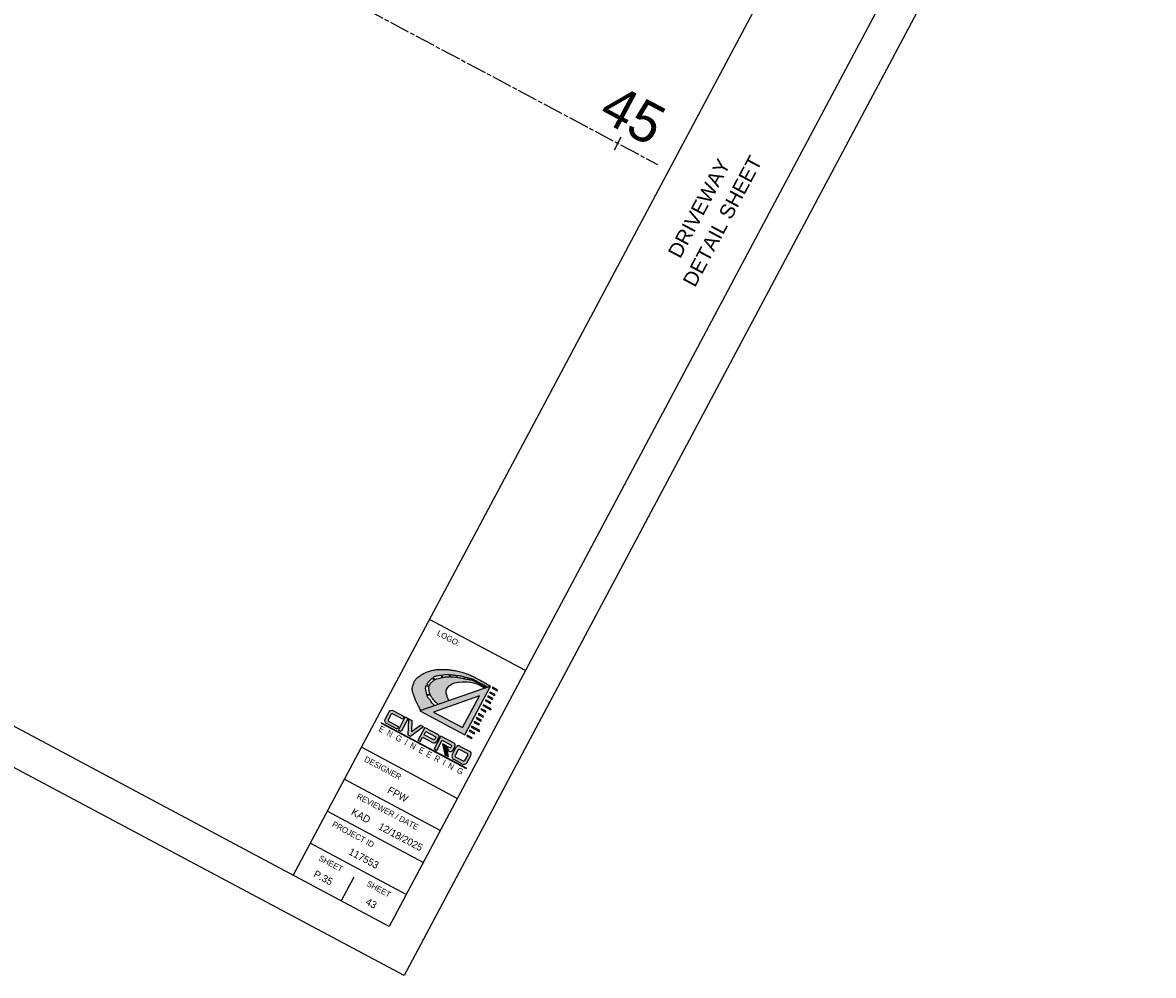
# Model space of a CAD drawing. Header units: feet. Extents: x 2247416 to 2247635, y 439127 to 439304.
# Tile 3 of 4: x 2247539 to 2247617, y 439127 to 439193. Entities that reach past the tile are written whole.
import ezdxf
from ezdxf.enums import TextEntityAlignment as Align

# ---------------------------------------------------------------- set-up
doc = ezdxf.new("R2010")
doc.units = ezdxf.units.FT
doc.header["$MEASUREMENT"] = 0
doc.linetypes.add('CL', pattern=[2, 0.3, -0.15, 1.4, -0.15])
for name, color, linetype in [('GE_P_CL', 7, 'CL'), ('GE_P_CL_Text', 7, 'Continuous'), ('SH_Border', 7, 'Continuous'), ('SH_Data', 7, 'Continuous'), ('SH_Text', 7, 'Continuous'), ('SHT_LOGO_BLACK', 7, 'Continuous'), ('SHT_LOGO_BLUE', 160, 'Continuous'), ('SHT_LOGO_GREY', 9, 'Continuous')]:
    doc.layers.add(name, color=color, linetype=linetype)
doc.styles.add('OHDOTSymbols', font='arial.ttf')
doc.styles.add('Slanted-Normal', font='font31.shx', dxfattribs={"height": 0.12})
doc.styles.add('Straight-Normal', font='font30.shx', dxfattribs={"height": 0.14})
doc.styles.add('Straight-Sub Title', font='font30.shx', dxfattribs={"height": 0.17})

msp = doc.modelspace()

# ---------------------------------------------------------------- hatches: boundary and pattern name
at = {"layer": 'SHT_LOGO_BLACK', "linetype": 'Continuous'}
h = msp.add_hatch(color=256, dxfattribs=at)
h.dxf.hatch_style = 1
h.paths.add_polyline_path([(2247567.36, 439146.123, -0.010054), (2247567.348, 439146.155), (2247567.567, 439146.228, 0.003974), (2247567.578, 439146.201, 0.040776), (2247567.595, 439146.167, 0.006066), (2247567.729, 439145.949, 0.061249), (2247567.903, 439145.738, 0.038297), (2247568.137, 439145.546), (2247568.884, 439145.806), (2247568.77, 439145.999), (2247568.745, 439146.129), (2247568.674, 439146.337), (2247568.672, 439146.455), (2247568.691, 439146.568), (2247568.759, 439146.685), (2247568.867, 439146.832), (2247569.028, 439146.958), (2247569.253, 439147.049), (2247569.518, 439147.096), (2247569.787, 439147.105), (2247570.109, 439147.104), (2247570.356, 439147.083), (2247570.547, 439147.046), (2247570.841, 439146.948), (2247571.22, 439146.746), (2247571.36, 439146.668), (2247571.471, 439146.707, -0.000418), (2247571.273, 439146.814, -0.000949), (2247571.167, 439146.871, -0.000351), (2247570.862, 439147.037, 0.00107), (2247570.762, 439147.091, 0.017555), (2247570.636, 439147.154, 0.017743), (2247570.507, 439147.207, 0.003592), (2247570.491, 439147.212), (2247570.512, 439147.289, -0.03869), (2247570.55, 439147.273, -0.000239), (2247570.574, 439147.26, 0.000026), (2247570.801, 439147.139, 0.000048), (2247571.139, 439146.959, 0.000037), (2247571.557, 439146.737), (2247571.732, 439146.798, 0.003624), (2247571.417, 439146.989, 0.007413), (2247571.261, 439147.079, 0.000904), (2247570.743, 439147.365, 0.00451), (2247570.639, 439147.421, 0.019073), (2247570.346, 439147.561, 0.017331), (2247570.015, 439147.692, 0.019514), (2247569.739, 439147.777, 0.015338), (2247569.381, 439147.862, 0.012204), (2247569.027, 439147.924, 0.017423), (2247568.777, 439147.954, 0.014015), (2247568.594, 439147.964, 0.009535), (2247568.324, 439147.966, 0.020378), (2247568.004, 439147.949, 0.02598), (2247567.756, 439147.912, 0.027565), (2247567.576, 439147.865, 0.018891), (2247567.32, 439147.773, 0.020789), (2247567.098, 439147.673, 0.020828), (2247566.886, 439147.555, 0.034599), (2247566.75, 439147.458, 0.032145), (2247566.619, 439147.335, 0.062269), (2247566.489, 439147.156, 0.050433), (2247566.381, 439146.906, 0.025118), (2247566.333, 439146.719, 0.057831), (2247566.326, 439146.635, 0.025804), (2247566.336, 439146.509, 0.04348), (2247566.352, 439146.436, 0.002738), (2247566.389, 439146.319, 0.002118), (2247566.439, 439146.169, 0.001598), (2247566.522, 439145.925, 0.006576), (2247566.543, 439145.866, 0.02396), (2247566.55, 439145.849, 0.001113), (2247566.728, 439145.485, 0.009085), (2247566.798, 439145.351, 0.004888), (2247566.923, 439145.123), (2247567.905, 439145.465, -0.03184), (2247567.784, 439145.552, -0.071165), (2247567.677, 439145.67, -0.016789), (2247567.603, 439145.788, 0.028454), (2247567.557, 439145.857, 0.050722), (2247567.469, 439145.952, -0.071433), (2247567.409, 439146.023, -0.049376)])
h.paths.add_polyline_path([(2247567.33, 439146.218, -0.010823), (2247567.322, 439146.253, -0.001747), (2247567.301, 439146.356, 0.001596), (2247567.279, 439146.469, 0.003876), (2247567.256, 439146.578, -0.006206), (2247567.242, 439146.646, -0.097322), (2247567.242, 439146.693, -0.038974), (2247567.274, 439146.804, -0.011737), (2247567.293, 439146.852), (2247567.49, 439146.77, 0.028633), (2247567.475, 439146.676, 0.056422), (2247567.475, 439146.594, 0.018655), (2247567.491, 439146.49, 0.019312), (2247567.514, 439146.391, 0.013666), (2247567.543, 439146.295, 0.001157), (2247567.546, 439146.287)], flags=16)
h.paths.add_polyline_path([(2247567.513, 439146.849), (2247567.333, 439146.936, -0.015908), (2247567.361, 439146.985, -0.022838), (2247567.423, 439147.075, -0.018474), (2247567.508, 439147.179, -0.026037), (2247567.605, 439147.278, -0.016666), (2247567.7, 439147.359), (2247567.845, 439147.217, 0.001651), (2247567.826, 439147.204, 0.015544), (2247567.728, 439147.128, 0.016487), (2247567.641, 439147.051, 0.075188), (2247567.557, 439146.944, 0.042887)], flags=16)
h.paths.add_polyline_path([(2247567.906, 439147.26), (2247567.77, 439147.412, -0.024038), (2247567.866, 439147.473, -0.06415), (2247567.945, 439147.506, -0.021969), (2247568.046, 439147.529, -0.008749), (2247568.303, 439147.57, -0.000355), (2247568.325, 439147.573), (2247568.357, 439147.4, 0.002531), (2247568.227, 439147.371, 0.006928), (2247568.032, 439147.324, 0.028635), (2247567.986, 439147.309, 0.053806), (2247567.956, 439147.294, 0.004266)], flags=16)
h.paths.add_polyline_path([(2247568.404, 439147.41), (2247568.371, 439147.579, -0.00319), (2247568.566, 439147.604, -0.013578), (2247568.65, 439147.612, -0.029845), (2247568.813, 439147.614, -0.004092), (2247568.868, 439147.611), (2247568.873, 439147.456, 0.013659), (2247568.667, 439147.451, 0.029225), (2247568.53, 439147.435, 0.009297), (2247568.437, 439147.417, 0.000639)], flags=16)
h.paths.add_polyline_path([(2247568.921, 439147.456), (2247568.916, 439147.607, -0.011307), (2247569.068, 439147.591, -0.010591), (2247569.187, 439147.574, 0.011749), (2247569.295, 439147.558, 0.016183), (2247569.368, 439147.551), (2247569.355, 439147.43, 0.017905), (2247569.177, 439147.447, 0.011223)], flags=16)
h.paths.add_polyline_path([(2247569.399, 439147.425), (2247569.416, 439147.549, 0.010824), (2247569.465, 439147.55, -0.05835), (2247569.575, 439147.54, -0.01154), (2247569.687, 439147.514, -0.00345), (2247569.912, 439147.455), (2247569.891, 439147.335, 0.012845), (2247569.671, 439147.382, 0.008036), (2247569.528, 439147.406, 0.004709)], flags=16)
h.paths.add_polyline_path([(2247569.939, 439147.324), (2247569.964, 439147.441, -0.000481), (2247570.11, 439147.4, 0.000864), (2247570.178, 439147.382, 0.00468), (2247570.284, 439147.354, -0.004072), (2247570.407, 439147.322, -0.008774), (2247570.465, 439147.305), (2247570.444, 439147.228, 0.005656), (2247570.418, 439147.236, 0.0202), (2247570.33, 439147.257, 0.019573), (2247570.212, 439147.275, -0.017067), (2247570.076, 439147.296, -0.007865)], flags=16)
h = msp.add_hatch(color=256, dxfattribs=at)
h.dxf.hatch_style = 1
h.paths.add_polyline_path([(2247570.085, 439143.37), (2247570.423, 439143.19), (2247570.457, 439143.255), (2247570.12, 439143.435)])
h.paths.add_polyline_path([(2247570.298, 439143.769), (2247570.263, 439143.705), (2247570.601, 439143.525), (2247570.635, 439143.59)])
h.paths.add_polyline_path([(2247570.948, 439143.689), (2247570.983, 439143.754), (2247570.443, 439144.042), (2247570.403, 439143.98)])
h.paths.add_polyline_path([(2247570.621, 439144.376), (2247570.587, 439144.312), (2247570.924, 439144.132), (2247570.959, 439144.197)])
h.paths.add_polyline_path([(2247570.731, 439144.582), (2247571.068, 439144.403), (2247571.103, 439144.467), (2247570.765, 439144.647)])
h.paths.add_polyline_path([(2247570.91, 439144.92), (2247570.876, 439144.855), (2247571.213, 439144.675), (2247571.248, 439144.74)])
h.paths.add_polyline_path([(2247571.089, 439145.254), (2247571.054, 439145.189), (2247571.391, 439145.01), (2247571.426, 439145.075)])
h.paths.add_polyline_path([(2247571.739, 439145.175), (2247571.774, 439145.24), (2247571.234, 439145.527), (2247571.194, 439145.465)])
h.paths.add_polyline_path([(2247571.715, 439145.618), (2247571.75, 439145.683), (2247571.413, 439145.862), (2247571.378, 439145.797)])
h.paths.add_polyline_path([(2247571.556, 439146.132), (2247571.522, 439146.067), (2247571.859, 439145.888), (2247571.894, 439145.952)])
h.paths.add_polyline_path([(2247572.003, 439146.158), (2247572.038, 439146.223), (2247571.7, 439146.403), (2247571.666, 439146.338)])
h.paths.add_polyline_path([(2247572.181, 439146.493), (2247572.216, 439146.558), (2247571.879, 439146.738), (2247571.844, 439146.673)])
at = {"layer": 'SHT_LOGO_BLUE'}
h = msp.add_hatch(color=256, dxfattribs=at)
h.dxf.hatch_style = 1
h.paths.add_polyline_path([(2247564.87, 439144.862, -0.44246), (2247564.974, 439144.9), (2247565.671, 439144.528), (2247565.772, 439144.718), (2247565.027, 439145.114, 0.436831), (2247564.722, 439145.034), (2247564.453, 439144.529, 0.355742), (2247564.591, 439144.202), (2247565.288, 439143.831), (2247565.387, 439144.017), (2247564.708, 439144.378, -0.466077), (2247564.667, 439144.481)])
h.paths.add_polyline_path([(2247566.038, 439144.58), (2247565.846, 439144.682), (2247565.367, 439143.784), (2247565.563, 439143.688)])
h.paths.add_polyline_path([(2247566.047, 439143.428), (2247566.21, 439143.342), (2247567.106, 439144.011), (2247566.897, 439144.122), (2247566.278, 439143.689), (2247566.308, 439144.433), (2247566.094, 439144.547)])
h.paths.add_polyline_path([(2247567.038, 439143.279), (2247567.724, 439142.913, 0.384335), (2247567.999, 439142.982), (2247568.148, 439143.254, 0.413942), (2247568.075, 439143.492), (2247567.198, 439143.959), (2247566.721, 439143.065), (2247566.88, 439142.98)])
h.paths.add_polyline_path([(2247567.148, 439143.462), (2247567.263, 439143.679), (2247567.9, 439143.339, -0.363757), (2247567.933, 439143.258, -0.087868), (2247567.876, 439143.151, -0.553906), (2247567.779, 439143.126)], flags=16)
h.paths.add_polyline_path([(2247568.936, 439142.55), (2247568.739, 439142.655), (2247568.798, 439142.367), (2247568.864, 439142.332, 0.37317), (2247569.139, 439142.395), (2247569.269, 439142.639, 0.37162), (2247569.214, 439142.883), (2247568.306, 439143.366), (2247567.833, 439142.478), (2247568.02, 439142.378), (2247568.392, 439143.077), (2247569.013, 439142.746, -0.38138), (2247569.041, 439142.669), (2247568.994, 439142.581, -0.307867)])
h.paths.add_polyline_path([(2247569.644, 439142.655, 0.436831), (2247569.339, 439142.575), (2247569.071, 439142.071, 0.355742), (2247569.208, 439141.743), (2247569.752, 439141.454, 0.355742), (2247570.1, 439141.522), (2247570.369, 439142.027, 0.436831), (2247570.266, 439142.325)])
h.paths.add_polyline_path([(2247570.117, 439142.161, -0.386521), (2247570.151, 439142.066), (2247569.951, 439141.69, -0.436448), (2247569.84, 439141.646), (2247569.326, 439141.919, -0.466076), (2247569.284, 439142.022), (2247569.487, 439142.403, -0.44246), (2247569.592, 439142.441)], flags=16)
h = msp.add_hatch(color=256, dxfattribs=at)
h.dxf.hatch_style = 1
h.paths.add_polyline_path([(2247568.68, 439142.686), (2247568.55, 439142.756), (2247568.711, 439142.011), (2247568.819, 439141.953)])
at = {"layer": 'SHT_LOGO_GREY'}
h = msp.add_hatch(color=256, dxfattribs=at)
h.dxf.hatch_style = 1
h.paths.add_polyline_path([(2247571.732, 439146.798), (2247566.854, 439145.099), (2247569.95, 439143.451)])
h.paths.add_polyline_path([(2247569.796, 439143.954), (2247567.794, 439145.02), (2247570.966, 439146.15)], flags=16)
h = msp.add_hatch(color=256, dxfattribs=at)
h.dxf.hatch_style = 1
h.paths.add_polyline_path([(2247568.533, 439142.764), (2247568.403, 439142.834), (2247568.564, 439142.089), (2247568.672, 439142.031)])

# ---------------------------------------------------------------- linework, layer by layer
at = {"layer": 'GE_P_CL'}
msp.add_lwpolyline([(2247518.523, 439217.276), (2247583.26, 439182.8)], dxfattribs=at)
at = {"layer": 'GE_P_CL_Text'}
msp.add_line((2247580.28, 439183.82, 1083.62), (2247580.751, 439184.703, 1083.62), dxfattribs=at)
at = {"layer": 'SH_Border'}
for p, q in [((2247607.468, 439226.44), (2247558.113, 439133.762)), ((2247617.469, 439223.946), (2247565.764, 439126.855)), ((2247614.088, 439222.914), (2247564.733, 439130.237)), ((2247564.733, 439130.237), (2247419.097, 439207.795)), ((2247565.764, 439126.855), (2247415.715, 439206.763)), ((2247574.134, 439147.89), (2247567.514, 439151.415)), ((2247569.433, 439139.063), (2247562.813, 439142.589)), ((2247568.258, 439136.857), (2247561.638, 439140.382)), ((2247567.083, 439134.65), (2247560.463, 439138.176)), ((2247565.908, 439132.444), (2247559.288, 439135.969)), ((2247562.294, 439133.635), (2247561.423, 439132))]:
    msp.add_line(p, q, dxfattribs=at)
at = {"layer": 'SHT_LOGO_BLACK'}
for p, q in [((2247568.325, 439147.573, -4063.576), (2247568.357, 439147.4, -4063.576)), ((2247568.371, 439147.579, -4063.576), (2247568.404, 439147.41, -4063.576)), ((2247568.868, 439147.611, -4063.576), (2247568.873, 439147.456, -4063.576)), ((2247568.916, 439147.607, -4063.576), (2247568.921, 439147.456, -4063.576))]:
    msp.add_line(p, q, dxfattribs=at)
for points in [[(2247566.923, 439145.123, -0.004888), (2247566.798, 439145.351, -0.009085), (2247566.728, 439145.485, -0.001113), (2247566.55, 439145.849, -0.02396), (2247566.543, 439145.866, -0.006576), (2247566.522, 439145.925, -0.001598), (2247566.439, 439146.169, -0.002118), (2247566.389, 439146.319, -0.002738), (2247566.352, 439146.436, -0.04348), (2247566.336, 439146.509, -0.025804), (2247566.326, 439146.635, -0.057831), (2247566.333, 439146.719, -0.025118), (2247566.381, 439146.906, -0.050433), (2247566.489, 439147.156, -0.062269), (2247566.619, 439147.335, -0.032145), (2247566.75, 439147.458, -0.034599), (2247566.886, 439147.555, -0.020828), (2247567.098, 439147.673, -0.020789), (2247567.32, 439147.773, -0.018891), (2247567.576, 439147.865, -0.027565), (2247567.756, 439147.912, -0.02598), (2247568.004, 439147.949, -0.020378), (2247568.324, 439147.966, -0.009535), (2247568.594, 439147.964, -0.014015), (2247568.777, 439147.954, -0.017423), (2247569.027, 439147.924, -0.012204), (2247569.381, 439147.862, -0.015338), (2247569.739, 439147.777, -0.019514), (2247570.015, 439147.692, -0.017331), (2247570.346, 439147.561, -0.019073), (2247570.639, 439147.421, -0.00451), (2247570.743, 439147.365, -0.000904), (2247571.261, 439147.079, -0.007413), (2247571.417, 439146.989, -0.003624), (2247571.732, 439146.798)], [(2247567.333, 439146.936, -0.015908), (2247567.361, 439146.985, -0.022838), (2247567.423, 439147.075, -0.018474), (2247567.508, 439147.179, -0.026037), (2247567.605, 439147.278, -0.016666), (2247567.7, 439147.359, -0.03409)], [(2247567.513, 439146.849, -0.042886), (2247567.557, 439146.944, -0.075188), (2247567.641, 439147.051, -0.016487), (2247567.728, 439147.128, -0.015544), (2247567.826, 439147.204, -0.001651), (2247567.845, 439147.217, -0.053806)], [(2247567.77, 439147.412, -0.024038), (2247567.866, 439147.473, -0.06415), (2247567.945, 439147.506, -0.021969), (2247568.046, 439147.529, -0.008749), (2247568.303, 439147.57, -0.000355), (2247568.325, 439147.573, -0.013578)], [(2247567.906, 439147.26, -0.004266), (2247567.956, 439147.294, -0.053806), (2247567.986, 439147.309, -0.028635), (2247568.032, 439147.324, -0.006928), (2247568.227, 439147.371, -0.002531), (2247568.357, 439147.4, -0.009297)], [(2247568.371, 439147.579, -0.00319), (2247568.566, 439147.604, -0.013578), (2247568.65, 439147.612, -0.029845), (2247568.813, 439147.614, -0.004092), (2247568.868, 439147.611, -0.010591)], [(2247568.404, 439147.41, -0.000639), (2247568.437, 439147.417, -0.009297), (2247568.53, 439147.435, -0.029225), (2247568.667, 439147.451, -0.013659), (2247568.873, 439147.456, -0.011561)], [(2247568.916, 439147.607, -0.011307), (2247569.068, 439147.591, -0.010591), (2247569.187, 439147.574, 0.011749), (2247569.295, 439147.558, 0.016183), (2247569.368, 439147.551, -0.05835)], [(2247568.921, 439147.456, -0.011223), (2247569.177, 439147.447, -0.017453), (2247569.351, 439147.431, -0.000163), (2247569.355, 439147.43, -0.008036)], [(2247569.399, 439147.425, -0.004709), (2247569.528, 439147.406, -0.008036), (2247569.671, 439147.382, -0.011799), (2247569.873, 439147.339, 0.001031), (2247569.891, 439147.335, 0.017067)], [(2247569.416, 439147.549, 0.010824), (2247569.465, 439147.55, -0.05835), (2247569.575, 439147.54, -0.01154), (2247569.687, 439147.514, -0.00345), (2247569.912, 439147.455, -0.000438)], [(2247569.939, 439147.324, 0.007865), (2247570.076, 439147.296, 0.017067), (2247570.212, 439147.275, -0.019573), (2247570.33, 439147.257, -0.0202), (2247570.418, 439147.236, -0.005656), (2247570.444, 439147.228, -0.017743)], [(2247569.964, 439147.441, -0.0002), (2247569.977, 439147.437, -0.000438), (2247570.11, 439147.4, 0.000864), (2247570.178, 439147.382, 0.00468), (2247570.284, 439147.354, -0.004072), (2247570.407, 439147.322, -0.008774), (2247570.465, 439147.305, -0.040254)], [(2247570.491, 439147.212, -0.003592), (2247570.507, 439147.207, -0.017743), (2247570.636, 439147.154, -0.017555), (2247570.762, 439147.091, -0.00107), (2247570.862, 439147.037, 0.000351), (2247571.167, 439146.871, 0.000949), (2247571.273, 439146.814, 0.000418), (2247571.471, 439146.707)], [(2247570.512, 439147.289, -0.03869), (2247570.55, 439147.273, -0.000239), (2247570.574, 439147.26, 0.000026), (2247570.801, 439147.139, 0.000048), (2247571.139, 439146.959, 0.000037), (2247571.557, 439146.737)], [(2247567.33, 439146.218, -0.010823), (2247567.322, 439146.253, -0.001747), (2247567.301, 439146.356, 0.001596), (2247567.279, 439146.469, 0.003876), (2247567.256, 439146.578, -0.006206), (2247567.242, 439146.646, -0.097322), (2247567.242, 439146.693, -0.038974), (2247567.274, 439146.804, -0.011737), (2247567.293, 439146.852, -0.026776)], [(2247567.546, 439146.287, -0.001157), (2247567.543, 439146.295, -0.013666), (2247567.514, 439146.391, -0.019312), (2247567.491, 439146.49, -0.018655), (2247567.475, 439146.594, -0.056422), (2247567.475, 439146.676, -0.028633), (2247567.49, 439146.77, -0.064453)], [(2247567.905, 439145.465, -0.03184), (2247567.784, 439145.552, -0.071165), (2247567.677, 439145.67, -0.016789), (2247567.603, 439145.788, 0.028454), (2247567.557, 439145.857, 0.050722), (2247567.469, 439145.952, -0.071433), (2247567.409, 439146.023, -0.049376), (2247567.36, 439146.123, -0.010054), (2247567.348, 439146.155, -0.001747)], [(2247568.137, 439145.546, -0.038297), (2247567.903, 439145.738, -0.061249), (2247567.729, 439145.949, -0.006066), (2247567.595, 439146.167, -0.040776), (2247567.578, 439146.201, -0.003974), (2247567.567, 439146.228, -0.013666)]]:
    msp.add_lwpolyline(points, format="xyb", dxfattribs=at)
at = {"layer": 'SHT_LOGO_BLACK', "elevation": -4063.576}
for points in [[(2247567.7, 439147.359), (2247567.845, 439147.217)], [(2247567.77, 439147.412), (2247567.906, 439147.26)], [(2247568.884, 439145.806), (2247568.77, 439145.999), (2247568.745, 439146.129), (2247568.674, 439146.337), (2247568.672, 439146.455), (2247568.691, 439146.568), (2247568.759, 439146.685), (2247568.867, 439146.832), (2247569.028, 439146.958), (2247569.253, 439147.049), (2247569.518, 439147.096), (2247569.787, 439147.105), (2247570.109, 439147.104), (2247570.356, 439147.083), (2247570.547, 439147.046), (2247570.841, 439146.948), (2247571.22, 439146.746), (2247571.36, 439146.668)], [(2247569.368, 439147.551), (2247569.355, 439147.43)], [(2247569.416, 439147.549), (2247569.399, 439147.425)], [(2247569.912, 439147.455), (2247569.891, 439147.335)], [(2247569.964, 439147.441), (2247569.939, 439147.324)], [(2247570.465, 439147.305), (2247570.444, 439147.228)], [(2247570.512, 439147.289), (2247570.491, 439147.212)], [(2247567.293, 439146.852), (2247567.49, 439146.77)], [(2247567.33, 439146.218), (2247567.546, 439146.287)], [(2247567.333, 439146.936), (2247567.513, 439146.849)], [(2247567.348, 439146.155), (2247567.567, 439146.228)]]:
    msp.add_lwpolyline(points, dxfattribs=at)
at = {"layer": 'SHT_LOGO_BLACK', "linetype": 'Continuous', "elevation": -4063.576}
for points in [[(2247571.666, 439146.338), (2247572.003, 439146.158), (2247572.038, 439146.223), (2247571.7, 439146.403)], [(2247571.844, 439146.673), (2247572.181, 439146.493), (2247572.216, 439146.558), (2247571.879, 439146.738)], [(2247571.194, 439145.465), (2247571.739, 439145.175), (2247571.774, 439145.24), (2247571.234, 439145.527)], [(2247571.378, 439145.797), (2247571.715, 439145.618), (2247571.75, 439145.683), (2247571.413, 439145.862)], [(2247571.522, 439146.067), (2247571.859, 439145.888), (2247571.894, 439145.952), (2247571.556, 439146.132)], [(2247570.876, 439144.855), (2247571.213, 439144.675), (2247571.248, 439144.74), (2247570.91, 439144.92)], [(2247571.054, 439145.189), (2247571.391, 439145.01), (2247571.426, 439145.075), (2247571.089, 439145.254)], [(2247570.403, 439143.98), (2247570.948, 439143.689), (2247570.983, 439143.754), (2247570.443, 439144.042)], [(2247570.587, 439144.312), (2247570.924, 439144.132), (2247570.959, 439144.197), (2247570.621, 439144.376)], [(2247570.731, 439144.582), (2247571.068, 439144.403), (2247571.103, 439144.467), (2247570.765, 439144.647)], [(2247570.085, 439143.37), (2247570.423, 439143.19), (2247570.457, 439143.255), (2247570.12, 439143.435)], [(2247570.263, 439143.705), (2247570.601, 439143.525), (2247570.635, 439143.59), (2247570.298, 439143.769)]]:
    msp.add_lwpolyline(points, close=True, dxfattribs=at)
at = {"layer": 'SHT_LOGO_BLACK'}
msp.add_lwpolyline([(2247564.17, 439144.255), (2247570.056, 439141.12), (2247570.07, 439141.146), (2247564.186, 439144.279)], close=True, dxfattribs=at)
at = {"layer": 'SHT_LOGO_BLUE'}
for p, q in [((2247569.071, 439142.071), (2247569.339, 439142.575)), ((2247569.494, 439142.416), (2247569.284, 439142.022)), ((2247570.117, 439142.161), (2247569.592, 439142.441)), ((2247569.644, 439142.655), (2247570.266, 439142.325)), ((2247569.752, 439141.454), (2247569.208, 439141.743)), ((2247569.326, 439141.919), (2247569.833, 439141.649)), ((2247570.151, 439142.066), (2247569.941, 439141.672)), ((2247570.1, 439141.522), (2247570.369, 439142.027))]:
    msp.add_line(p, q, dxfattribs=at)
for points in [[(2247564.708, 439144.378), (2247565.387, 439144.017), (2247565.288, 439143.831), (2247564.591, 439144.202, -0.355742), (2247564.453, 439144.529), (2247564.722, 439145.034, -0.436831), (2247565.027, 439145.114), (2247565.772, 439144.718), (2247565.671, 439144.528), (2247564.974, 439144.9, 0.386521), (2247564.876, 439144.875), (2247564.667, 439144.481, 0.466077), (2247564.708, 439144.378, -0.087106)], [(2247567.198, 439143.959), (2247568.075, 439143.492, -0.413942), (2247568.148, 439143.254), (2247567.999, 439142.982)], [(2247567.779, 439143.126), (2247567.148, 439143.462), (2247567.263, 439143.679), (2247567.9, 439143.339, -0.363757), (2247567.933, 439143.258, -0.087868), (2247567.876, 439143.151, -0.553906), (2247567.779, 439143.126, 0.590972)], [(2247567.833, 439142.478), (2247568.02, 439142.378), (2247568.392, 439143.077), (2247569.013, 439142.746, -0.38138), (2247569.041, 439142.669), (2247568.994, 439142.581, -0.307867), (2247568.936, 439142.55), (2247568.739, 439142.655), (2247568.798, 439142.367), (2247568.864, 439142.332, 0.37317), (2247569.139, 439142.395), (2247569.269, 439142.639, 0.37162), (2247569.214, 439142.883), (2247568.306, 439143.366), (2247567.833, 439142.478)]]:
    msp.add_lwpolyline(points, format="xyb", dxfattribs=at)
for points in [[(2247565.367, 439143.784), (2247565.846, 439144.682), (2247566.038, 439144.58), (2247565.563, 439143.688)], [(2247566.094, 439144.547), (2247566.308, 439144.433), (2247566.278, 439143.689), (2247566.897, 439144.122), (2247567.106, 439144.011), (2247566.21, 439143.342), (2247566.047, 439143.428)]]:
    msp.add_lwpolyline(points, close=True, dxfattribs=at)
for points in [[(2247567.198, 439143.959), (2247566.721, 439143.065), (2247566.88, 439142.98), (2247567.038, 439143.279), (2247567.724, 439142.913)], [(2247568.68, 439142.686), (2247568.55, 439142.756), (2247568.711, 439142.011), (2247568.819, 439141.953), (2247568.68, 439142.686)]]:
    msp.add_lwpolyline(points, dxfattribs=at)
for centre, radius, start, end in [((2247567.823, 439143.1), 0.211, 241.96266, 326.05679), ((2247569.529, 439142.474), 0.215, 57.57387, 151.96266), ((2247569.556, 439142.374), 0.0752, 61.96266, 146.49285), ((2247569.341, 439141.991), 0.281, 163.63224, 241.96266), ((2247569.348, 439141.988), 0.0725, 151.96266, 251.91914), ((2247569.875, 439141.719), 0.0817, 239.14197, 324.82687), ((2247570.081, 439142.095), 0.0752, 337.43247, 61.96266), ((2247570.179, 439142.128), 0.215, 331.96266, 66.35146), ((2247569.884, 439141.702), 0.281, 241.96266, 320.29309)]:
    msp.add_arc(centre, radius, start, end, dxfattribs=at)
at = {"layer": 'SHT_LOGO_GREY', "elevation": -4063.576}
msp.add_lwpolyline([(2247566.854, 439145.099), (2247569.95, 439143.451), (2247571.732, 439146.798), (2247566.854, 439145.099)], dxfattribs=at)
msp.add_lwpolyline([(2247567.794, 439145.02), (2247569.796, 439143.954), (2247570.966, 439146.15)], close=True, dxfattribs=at)
at = {"layer": 'SHT_LOGO_GREY'}
msp.add_lwpolyline([(2247568.533, 439142.764), (2247568.403, 439142.834), (2247568.564, 439142.089), (2247568.672, 439142.031), (2247568.533, 439142.764)], dxfattribs=at)

# ---------------------------------------------------------------- texts
at = {"layer": 'GE_P_CL_Text', "insert": (2247580.891, 439184.966, 1083.62), "char_height": 2.8, "width": 30.81744, "attachment_point": 8, "rotation": 331.96266, "style": 'Slanted-Normal'}
msp.add_mtext('45', dxfattribs=at)
at = {"layer": 'SH_Data', "color": 7, "linetype": 'Continuous', "style": 'Straight-Normal'}
msp.add_text('LOGO:', height=0.4, rotation=331.96266, dxfattribs=at).set_placement((2247568.927, 439150.296), align=Align.TOP_CENTER)
for s, p in [('DESIGNER', (2247564.299, 439141.16)), ('REVIEWER / DATE', (2247564.635, 439138.149)), ('PROJECT ID', (2247562.252, 439136.586)), ('SHEET', (2247560.712, 439134.573)), ('SHEET', (2247564.022, 439132.811))]:
    msp.add_text(s, height=0.4, rotation=331.96266, dxfattribs=at).set_placement(p, align=Align.MIDDLE_CENTER)
at = {"layer": 'SH_Data', "linetype": 'Continuous', "style": 'Straight-Sub Title'}
for s, p in [('FPW', (2247565.334, 439139.344)), ('KAD', (2247562.787, 439137.868)), ('12/18/2025', (2247565.527, 439136.409)), ('117553', (2247562.984, 439134.931)), ('P.35', (2247560.187, 439133.588)), ('43', (2247563.497, 439131.825))]:
    msp.add_text(s, height=0.5, rotation=331.96266, dxfattribs=at).set_placement(p, align=Align.MIDDLE_CENTER)
at = {"layer": 'SH_Text', "linetype": 'Continuous', "style": 'OHDOTSymbols'}
for s, p in [('DETAIL SHEET', (2247587.726, 439178.889)), ('DRIVEWAY', (2247586.12, 439179.774, -565.927))]:
    msp.add_text(s, height=1, rotation=61.96266, dxfattribs=at).set_placement(p, align=Align.MIDDLE_CENTER)
at = {"layer": 'SHT_LOGO_BLACK', "linetype": 'Continuous', "style": 'OHDOTSymbols'}
for s, width, p in [('E', 0.7, (2247564.21, 439143.842, 13.003)), ('N', 0.8, (2247564.781, 439143.537, 13.003)), ('G', 0.8, (2247565.402, 439143.207, 13.003)), ('I', 0.7, (2247565.908, 439142.937, 13.003)), ('N', 0.8, (2247566.385, 439142.684, 13.003)), ('E', 0.7, (2247566.964, 439142.375, 13.003)), ('E', 0.7, (2247567.488, 439142.096, 13.003)), ('R', 0.7, (2247568.046, 439141.799, 13.003)), ('I', 0.7, (2247568.531, 439141.541, 13.003)), ('N', 0.8, (2247569.01, 439141.286, 13.003)), ('G', 0.8, (2247569.631, 439140.955, 13.003))]:
    msp.add_text(s, height=0.426, rotation=331.96266, dxfattribs=dict(at, width=width)).set_placement(p, align=Align.MIDDLE_CENTER)

doc.saveas('drawing.dxf')
